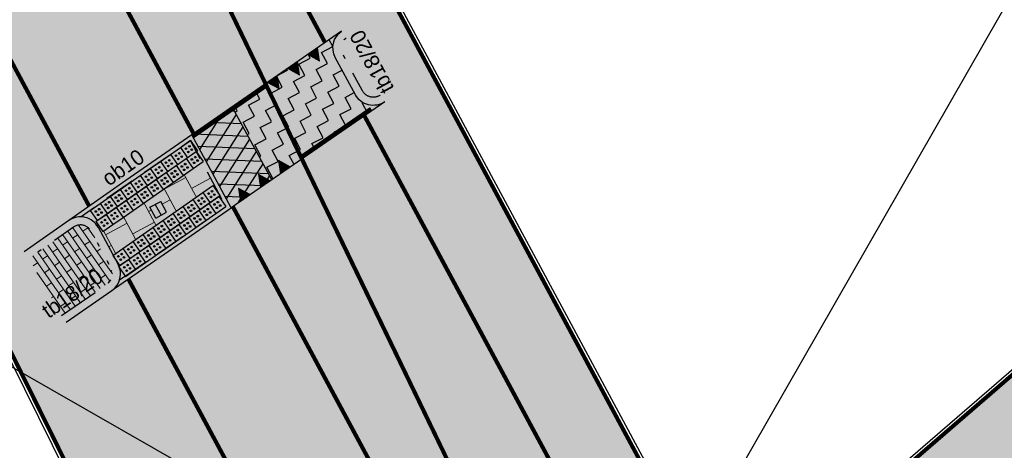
# Model space of a CAD drawing. Header units: metres. Extents: x 151540 to 156083, y 463148 to 465291.
# Tile 219 of 256: x 152467 to 152491, y 463912 to 463923. Entities that reach past the tile are written whole.
import ezdxf
from ezdxf.enums import TextEntityAlignment as Align

# ---------------------------------------------------------------- set-up
doc = ezdxf.new("R2010")
doc.units = ezdxf.units.M
doc.set_wipeout_variables(frame=1)
for name, pattern in [('HIDDEN__G5', [1.125, 0.75, -0.375]), ('LIJN05-05', [1, 0.5, -0.5]), ('LIJN1-1', [2, 1, -1]), ('TR18X20__G2', [2.6, 1, -0.4, 0, -0.4, 0, -0.4, 0, -0.4])]:
    doc.linetypes.add(name, pattern=pattern)
doc.layers.add('-DR-alg-kader', color=3, linetype='Continuous', plot=False)
for name, color, linetype in [('-DR-alg-perceelsgrens', 7, 'Continuous'), ('-DR-alg-perceelsgrens-arcering', 7, 'Continuous'), ('-DR-alg-projectgrens 1-250', 3, 'PROJECTGRENS_1-250'), ('-DR-nw-mk-streep 050-050', 252, 'LIJN05-05'), ('-DR-nw-mk-streep 1-1', 252, 'LIJN1-1'), ('-DR-nw-vh-band 10x20', 2, 'HIDDEN__G5'), ('-DR-nw-vh-band 18-20x25', 2, 'TR18X20__G2'), ('-DR-nw-vh-band-tekst', 2, 'Continuous'), ('-DR-nw-vh-geleidetegels', 250, 'Continuous'), ('-DR-nw-vh-kantverharding', 4, 'Continuous'), ('-DR-nw-vh-scheiding verhardingen', 1, 'Continuous')]:
    doc.layers.add(name, color=color, linetype=linetype)
for name, color, linetype, lineweight in [('-DR-nw-mk-vlak', 252, 'Continuous', 0), ('-DR-nw-vh-arc-bss middenheuvel', 252, 'Continuous', 9), ('-DR-nw-vh-arc-tegels', 252, 'Continuous', 9)]:
    doc.layers.add(name, color=color, linetype=linetype, lineweight=lineweight)
doc.layers.add('-DR-nw-vh-arc-asfalt alleen deklaag rood', color=7, linetype='Continuous', true_color=0xdab9b9)
doc.layers.add('-DR-nw-vh-arc-asfalt rood', color=7, linetype='Continuous', true_color=0xdab9b9)
doc.styles.add('Drong 1.5', font='txt', dxfattribs={"height": 1.5})
doc.linetypes.add('PROJECTGRENS_1-250', pattern='A,0.4,-0.16,[133,ltypeshp.shx,S=0.16,R=0,X=-0.16,Y=0],-0.16,1.59', length=2.31)

# ---------------------------------------------------------------- blocks, each defined once
blk = doc.blocks.new('*U676')
blk.add_wipeout([(-0.304, -0.296), (-0.3, 0.004), (0, 0), (-0.004, -0.3)])
at = {"layer": '-DR-nw-vh-geleidetegels'}
for points in [[(-0.3, 0.004), (-0.304, -0.296)], [(-0.3, 0.004), (0, 0)], [(0, 0), (-0.004, -0.3)], [(-0.304, -0.296), (-0.004, -0.3)]]:
    blk.add_lwpolyline(points, dxfattribs=at)
at = {"layer": '-DR-nw-vh-geleidetegels', "color": 253}
for centre in [(-0.203, -0.197), (-0.201, -0.097), (-0.103, -0.199), (-0.101, -0.099)]:
    blk.add_circle(centre, 0.02, dxfattribs=at)
blk.add_wipeout([(-0.604, -0.292), (-0.6, 0.008), (-0.3, 0.004), (-0.304, -0.296)])
at = {"layer": '-DR-nw-vh-geleidetegels'}
for points in [[(-0.6, 0.008), (-0.604, -0.292)], [(-0.6, 0.008), (-0.3, 0.004)], [(-0.3, 0.004), (-0.304, -0.296)], [(-0.604, -0.292), (-0.304, -0.296)]]:
    blk.add_lwpolyline(points, dxfattribs=at)
at = {"layer": '-DR-nw-vh-geleidetegels', "color": 253}
for centre in [(-0.502, -0.194), (-0.501, -0.094), (-0.402, -0.195), (-0.401, -0.095)]:
    blk.add_circle(centre, 0.02, dxfattribs=at)
blk.add_wipeout([(-0.904, -0.289), (-0.9, 0.011), (-0.6, 0.008), (-0.604, -0.292)])
at = {"layer": '-DR-nw-vh-geleidetegels'}
for points in [[(-0.9, 0.011), (-0.904, -0.289)], [(-0.9, 0.011), (-0.6, 0.008)], [(-0.6, 0.008), (-0.604, -0.292)], [(-0.904, -0.289), (-0.604, -0.292)]]:
    blk.add_lwpolyline(points, dxfattribs=at)
at = {"layer": '-DR-nw-vh-geleidetegels', "color": 253}
for centre in [(-0.802, -0.19), (-0.801, -0.09), (-0.702, -0.191), (-0.701, -0.091)]:
    blk.add_circle(centre, 0.02, dxfattribs=at)
blk.add_wipeout([(-1.204, -0.285), (-1.2, 0.015), (-0.9, 0.011), (-0.904, -0.289)])
at = {"layer": '-DR-nw-vh-geleidetegels'}
for points in [[(-1.2, 0.015), (-1.204, -0.285)], [(-1.2, 0.015), (-0.9, 0.011)], [(-0.9, 0.011), (-0.904, -0.289)], [(-1.204, -0.285), (-0.904, -0.289)]]:
    blk.add_lwpolyline(points, dxfattribs=at)
at = {"layer": '-DR-nw-vh-geleidetegels', "color": 253}
for centre in [(-1.102, -0.186), (-1.101, -0.086), (-1.002, -0.187), (-1.001, -0.087)]:
    blk.add_circle(centre, 0.02, dxfattribs=at)
blk.add_wipeout([(-1.504, -0.281), (-1.5, 0.019), (-1.2, 0.015), (-1.204, -0.285)])
at = {"layer": '-DR-nw-vh-geleidetegels'}
for points in [[(-1.5, 0.019), (-1.504, -0.281)], [(-1.5, 0.019), (-1.2, 0.015)], [(-1.2, 0.015), (-1.204, -0.285)], [(-1.504, -0.281), (-1.204, -0.285)]]:
    blk.add_lwpolyline(points, dxfattribs=at)
at = {"layer": '-DR-nw-vh-geleidetegels', "color": 253}
for centre in [(-1.402, -0.182), (-1.401, -0.082), (-1.302, -0.184), (-1.301, -0.084)]:
    blk.add_circle(centre, 0.02, dxfattribs=at)
blk.add_wipeout([(-1.804, -0.277), (-1.8, 0.023), (-1.5, 0.019), (-1.504, -0.281)])
at = {"layer": '-DR-nw-vh-geleidetegels'}
for points in [[(-1.8, 0.023), (-1.804, -0.277)], [(-1.8, 0.023), (-1.5, 0.019)], [(-1.5, 0.019), (-1.504, -0.281)], [(-1.804, -0.277), (-1.504, -0.281)]]:
    blk.add_lwpolyline(points, dxfattribs=at)
at = {"layer": '-DR-nw-vh-geleidetegels', "color": 253}
for centre in [(-1.702, -0.179), (-1.701, -0.079), (-1.602, -0.18), (-1.601, -0.08)]:
    blk.add_circle(centre, 0.02, dxfattribs=at)
blk.add_wipeout([(-2.104, -0.273), (-2.1, 0.026), (-1.8, 0.023), (-1.804, -0.277)])
at = {"layer": '-DR-nw-vh-geleidetegels'}
for points in [[(-2.1, 0.026), (-2.104, -0.273)], [(-2.1, 0.026), (-1.8, 0.023)], [(-1.8, 0.023), (-1.804, -0.277)], [(-2.104, -0.273), (-1.804, -0.277)]]:
    blk.add_lwpolyline(points, dxfattribs=at)
at = {"layer": '-DR-nw-vh-geleidetegels', "color": 253}
for centre in [(-2.002, -0.175), (-2.001, -0.075), (-1.902, -0.176), (-1.901, -0.076)]:
    blk.add_circle(centre, 0.02, dxfattribs=at)
blk.add_wipeout([(-2.404, -0.27), (-2.4, 0.03), (-2.1, 0.026), (-2.104, -0.273)])
at = {"layer": '-DR-nw-vh-geleidetegels'}
for points in [[(-2.4, 0.03), (-2.404, -0.27)], [(-2.4, 0.03), (-2.1, 0.026)], [(-2.1, 0.026), (-2.104, -0.273)], [(-2.404, -0.27), (-2.104, -0.273)]]:
    blk.add_lwpolyline(points, dxfattribs=at)
at = {"layer": '-DR-nw-vh-geleidetegels', "color": 253}
for centre in [(-2.302, -0.171), (-2.301, -0.071), (-2.202, -0.172), (-2.201, -0.072)]:
    blk.add_circle(centre, 0.02, dxfattribs=at)
blk.add_wipeout([(-2.704, -0.266), (-2.7, 0.034), (-2.4, 0.03), (-2.404, -0.27)])
at = {"layer": '-DR-nw-vh-geleidetegels'}
for points in [[(-2.7, 0.034), (-2.704, -0.266)], [(-2.7, 0.034), (-2.4, 0.03)], [(-2.4, 0.03), (-2.404, -0.27)], [(-2.704, -0.266), (-2.404, -0.27)]]:
    blk.add_lwpolyline(points, dxfattribs=at)
at = {"layer": '-DR-nw-vh-geleidetegels', "color": 253}
for centre in [(-2.602, -0.167), (-2.601, -0.067), (-2.502, -0.168), (-2.501, -0.068)]:
    blk.add_circle(centre, 0.02, dxfattribs=at)
blk.add_wipeout([(-3.004, -0.262), (-3, 0.038), (-2.7, 0.034), (-2.704, -0.266)])
at = {"layer": '-DR-nw-vh-geleidetegels'}
for points in [[(-3, 0.038), (-3.004, -0.262)], [(-3, 0.038), (-2.7, 0.034)], [(-2.7, 0.034), (-2.704, -0.266)], [(-3.004, -0.262), (-2.704, -0.266)]]:
    blk.add_lwpolyline(points, dxfattribs=at)
at = {"layer": '-DR-nw-vh-geleidetegels', "color": 253}
for centre in [(-2.902, -0.163), (-2.901, -0.063), (-2.802, -0.165), (-2.801, -0.065)]:
    blk.add_circle(centre, 0.02, dxfattribs=at)
blk = doc.blocks.new('*U720')
blk.add_wipeout([(0.298, -0.038), (0, 0), (-0.038, -0.298), (0.259, -0.336)])
at = {"layer": '-DR-nw-vh-geleidetegels'}
for points in [[(-0.038, -0.298), (0, 0)], [(0, 0), (0.298, -0.038)], [(0.259, -0.336), (0.298, -0.038)], [(-0.038, -0.298), (0.259, -0.336)]]:
    blk.add_lwpolyline(points, dxfattribs=at)
at = {"layer": '-DR-nw-vh-geleidetegels', "color": 253}
blk.add_lwpolyline([(0.149, -0.019), (0.111, -0.317)], dxfattribs=at)
blk = doc.blocks.new('*U376')
blk.add_lwpolyline([(0.304, -0.142, 0, 0.3, 0), (0.118, 0.093, 0, 0, 0)], format="xyseb")
blk.add_lwpolyline([(0, 0), (0.235, 0.186), (0.304, -0.142)], close=True)

msp = doc.modelspace()

# ---------------------------------------------------------------- hatches: boundary and pattern name
at = {"layer": '-DR-nw-vh-arc-asfalt alleen deklaag rood'}
h = msp.add_hatch(dxfattribs=at)
h.set_pattern_fill('AVH-ASFALT_FREESVAK', color=256, scale=0.2, pattern_type=2)
h.set_pattern_definition([(27.687845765, (71915.85535, 945504.6967), (0.13151187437, 0.42192075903), [0.3125, -0.3125]), (117.687845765, (71916.13207, 945504.84192), (-0.42192075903, 0.13151187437), [0.3125, -0.3125])])
edge = h.paths.add_edge_path()
edge.add_line((152496.329, 463912.871), (152497.324, 463911.742))
edge.add_line((152497.324, 463911.742), (152502.327, 463916.146))
edge.add_arc((152502.72, 463915.837), 0.5, 131.386, 141.7813, ccw=False)
edge.add_line((152502.39, 463916.212), (152503.052, 463916.795))
edge.add_arc((152503.383, 463916.42), 0.5, 79.8901, 131.386, ccw=False)
edge.add_line((152503.47, 463916.913), (152504.361, 463918.012))
edge.add_arc((152508.544, 463917.636), 4.2, 131.386, 174.8737, ccw=False)
edge.add_line((152505.768, 463920.788), (152516.699, 463930.42))
edge.add_line((152516.699, 463930.42), (152517.481, 463929.461))
edge.add_arc((152549.079, 463890.711), 50, 122.5609, 129.1946, ccw=False)
edge.add_arc((152597.533, 463814.832), 140.03, 121.84697, 122.56086, ccw=False)
edge.add_line((152523.645, 463933.782), (152522.023, 463936.593))
edge.add_line((152522.023, 463936.593), (152521.167, 463936.1))
edge.add_arc((152548.235, 463889.499), 53.892, 120.1507, 131.052)
edge.add_arc((152512.433, 463930.405), 0.488, 212.124, 327, ccw=False)
edge.add_line((152512.02, 463930.146), (152511.662, 463930.756))
edge.add_line((152511.662, 463930.756), (152511.232, 463931.704))
edge.add_arc((152535.519, 463899.044), 40.701, 126.6354, 132.4397)
edge.add_arc((152508.397, 463928.717), 0.5, 31.0136, 133.3119, ccw=False)
edge.add_line((152508.825, 463928.974), (152508.92, 463928.817))
edge.add_arc((152507.206, 463927.786), 2, -48.614, 31.0136, ccw=False)
edge.add_line((152508.528, 463926.286), (152504.114, 463922.396))
edge.add_line((152504.114, 463922.396), (152504.115, 463922.395))
edge.add_line((152504.115, 463922.395), (152487.913, 463908.12))
edge.add_line((152487.913, 463908.12), (152488.367, 463907.743))
edge.add_line((152488.367, 463907.743), (152488.882, 463907.217))
edge.add_arc((152480.241, 463898.265), 12.442, 35.9519, 46.0121, ccw=False)
edge.add_line((152490.313, 463905.57), (152493.793, 463908.634))
edge.add_line((152493.793, 463908.634), (152492.908, 463909.856))
edge.add_line((152492.908, 463909.856), (152496.329, 463912.871))
h = msp.add_hatch(dxfattribs=at)
h.set_pattern_fill('AVH-ASFALT_FREESVAK', color=256, scale=0.2, pattern_type=2)
h.set_pattern_definition([(27.687845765, (71915.85535, 945504.6967), (0.13151187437, 0.42192075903), [0.3125, -0.3125]), (117.687845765, (71916.13207, 945504.84192), (-0.42192075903, 0.13151187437), [0.3125, -0.3125])])
edge = h.paths.add_edge_path()
edge.add_arc((152475.429, 463921.32), 0.5, 208.262, 304.6139, ccw=False)
edge.add_line((152474.989, 463921.083), (152474.497, 463921.997))
edge.add_arc((152474.938, 463922.234), 0.5, 124.6894, 208.262, ccw=False)
edge.add_line((152474.653, 463922.645), (152471.969, 463920.787))
edge.add_line((152471.969, 463920.787), (152472.935, 463918.991))
edge.add_line((152472.935, 463918.991), (152475.713, 463920.909))
at = {"layer": '-DR-nw-vh-arc-asfalt rood'}
h = msp.add_hatch(dxfattribs=at)
h.set_pattern_fill('AVH-ASFALT_LAAG1-D', color=256, scale=10, angle=90, pattern_type=2)
h.set_pattern_definition([(177.687845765, (71915.85535, 945504.6967), (-0.01210312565, -0.29975575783), []), (237.687845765, (71915.85535, 945504.6967), (0.25354453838, -0.16035949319), [])])
h.paths.add_polyline_path([(152471.969, 463920.787), (152470.976, 463920.1), (152471.941, 463918.305), (152472.935, 463918.991)])
at = {"layer": '-DR-nw-vh-arc-tegels'}
h = msp.add_hatch(dxfattribs=at)
h.set_pattern_fill('AVH-TEGEL_600X600_HALFST', color=256, angle=298.262, pattern_type=2)
h.set_pattern_definition([(298.26198, (152090.63296, 463568.1986), (0.52847505, 0.2841023), []), (28.26198, (152090.63296, 463568.1986), (-0.2841023, 0.52847505), [0.6, -0.6]), (28.26198, (152091.3035, 463568.21847), (-0.2841023, 0.52847505), [0.6, -0.6])])
edge = h.paths.add_edge_path()
edge.add_line((152470.941, 463919.954), (152469.412, 463918.896))
edge.add_line((152469.412, 463918.896), (152468.257, 463918.084))
edge.add_arc((152468.241, 463917.584), 0.5, 28.262, 88.2316, ccw=False)
edge.add_line((152468.682, 463917.821), (152469.166, 463916.921))
edge.add_arc((152468.725, 463916.684), 0.5, -17.0668, 28.262, ccw=False)
edge.add_line((152469.203, 463916.537), (152471.811, 463918.337))
edge.add_line((152471.811, 463918.337), (152470.941, 463919.954))

# ---------------------------------------------------------------- linework, layer by layer
at = {"layer": '-DR-alg-perceelsgrens', "color": 161, "true_color": 0x7ea3e7, "const_width": 0.1, "flags": 128}
msp.add_lwpolyline([(152501.298, 463923.008), (152486.535, 463910.246), (152482.778, 463910.606), (152472.94, 463928.907)], dxfattribs=at)
at = {"layer": '-DR-alg-projectgrens 1-250', "flags": 128}
msp.add_lwpolyline([(152506.352, 463930.176), (152496.341, 463946.829, -0.095389), (152492.19, 463945.535, -0.153826), (152491.01, 463945.766), (152474.428, 463935.57), (152473.045, 463928.922), (152482.841, 463910.701), (152486.502, 463910.35), (152501.224, 463923.076)], format="xyb", close=True, dxfattribs=at)
at = {"layer": '-DR-nw-mk-streep 050-050', "const_width": 0.1, "flags": 128}
for points in [[(152474.245, 463922.362), (152470.872, 463928.636)], [(152475.375, 463920.736), (152473.655, 463919.549)], [(152481.55, 463908.774), (152475.212, 463920.563)]]:
    msp.add_lwpolyline(points, dxfattribs=at)
at = {"layer": '-DR-nw-vh-band 18-20x25', "flags": 128}
msp.add_lwpolyline([(152475.6, 463921.073, -0.44707), (152475.165, 463921.178), (152474.674, 463922.092, -0.381726), (152474.767, 463922.481)], format="xyb", dxfattribs=at)
at = {"layer": '-DR-nw-vh-kantverharding', "flags": 128}
msp.add_lwpolyline([(152475.713, 463920.909, -0.44707), (152474.989, 463921.083), (152474.497, 463921.997, -0.381726), (152474.653, 463922.645)], format="xyb", dxfattribs=at)
at = {"layer": '-DR-nw-vh-scheiding verhardingen', "flags": 128}
for points in [[(152475.713, 463920.909), (152471.941, 463918.305)], [(152472.935, 463918.991), (152471.969, 463920.787)]]:
    msp.add_lwpolyline(points, dxfattribs=at)

# ---------------------------------------------------------------- block references
at = {"layer": '-DR-nw-mk-vlak'}
for p, rotation in [((152473.814, 463922.066), 356.2576595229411), ((152473.321, 463921.726), 356.2576595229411), ((152472.827, 463921.385), 356.2576595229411), ((152473.4, 463919.312), 176.3048381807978), ((152472.906, 463918.971), 176.3048381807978), ((152472.413, 463918.63), 176.3048381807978)]:
    msp.add_blockref('*U376', p, dxfattribs=dict(at, rotation=rotation))

# ---------------------------------------------------------------- texts
at = {"layer": '-DR-nw-vh-band-tekst', "style": 'Drong 1.5'}
msp.add_text('tb18/20', height=0.375, rotation=118.262, dxfattribs=at).set_placement((152475.226, 463921.798), align=Align.TOP_CENTER)
msp.add_text('tb18/20', height=0.375, rotation=34.8721, dxfattribs=at).set_placement((152468.897, 463916.438), align=Align.BOTTOM_RIGHT)

# ---------------------------------------------------------------- next in the draw order: block references
at = {"layer": '-DR-nw-vh-geleidetegels', "rotation": 35.5902083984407}
msp.add_blockref('*U676', (152470.941, 463919.954), dxfattribs=at)

# ---------------------------------------------------------------- next in the draw order: linework, layer by layer
at = {"layer": '-DR-nw-mk-streep 050-050', "const_width": 0.1, "flags": 128}
for points in [[(152467.847, 463926.025), (152471.017, 463920.129)], [(152472.806, 463921.306), (152471.005, 463920.059)]]:
    msp.add_lwpolyline(points, dxfattribs=at)
at = {"layer": '-DR-nw-vh-scheiding verhardingen', "flags": 128}
msp.add_lwpolyline([(152474.653, 463922.645), (152470.976, 463920.1)], dxfattribs=at)

# ---------------------------------------------------------------- next in the draw order: block references
at = {"layer": '-DR-nw-vh-geleidetegels', "rotation": 35.5902083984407}
msp.add_blockref('*U720', (152469.947, 463918.319), dxfattribs=at)

# ---------------------------------------------------------------- next in the draw order: block references
msp.add_blockref('*U676', (152471.084, 463919.688), dxfattribs=at)

# ---------------------------------------------------------------- next in the draw order: linework, layer by layer
at = {"layer": '-DR-nw-mk-streep 050-050', "const_width": 0.1, "flags": 128}
msp.add_lwpolyline([(152468.456, 463918.346), (152465.304, 463924.21)], dxfattribs=at)

# ---------------------------------------------------------------- next in the draw order: block references
at = {"layer": '-DR-nw-vh-geleidetegels', "rotation": 35.5902083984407}
msp.add_blockref('*U676', (152471.639, 463918.583), dxfattribs=at)

# ---------------------------------------------------------------- next in the draw order: linework, layer by layer
at = {"layer": '-DR-nw-mk-streep 050-050', "const_width": 0.1, "flags": 128}
for points in [[(152471.982, 463918.334), (152478.111, 463906.934)], [(152475.498, 463905.247), (152469.415, 463916.562)]]:
    msp.add_lwpolyline(points, dxfattribs=at)

# ---------------------------------------------------------------- next in the draw order: block references
at = {"layer": '-DR-nw-vh-geleidetegels', "rotation": 35.5902083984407}
msp.add_blockref('*U676', (152471.494, 463918.852), dxfattribs=at)

# ---------------------------------------------------------------- next in the draw order: hatches: boundary and pattern name
at = {"layer": '-DR-alg-perceelsgrens-arcering', "true_color": 0x7ea3e7}
h = msp.add_hatch(color=161, dxfattribs=at)
h.dxf.hatch_style = 1
edge = h.paths.add_edge_path()
edge.add_line((152476.057, 463892.3), (152480.448, 463894.871))
edge.add_line((152480.448, 463894.871), (152481.761, 463892.398))
edge.add_line((152481.761, 463892.398), (152488.099, 463896.108))
edge.add_line((152488.099, 463896.108), (152490.97, 463903.394))
edge.add_line((152490.97, 463903.394), (152502.191, 463912.792))
edge.add_line((152502.191, 463912.792), (152508.716, 463913.78))
edge.add_line((152508.716, 463913.78), (152509.785, 463918.728))
edge.add_line((152509.785, 463918.728), (152514.965, 463924.155))
edge.add_line((152514.965, 463924.155), (152534.774, 463936.388))
edge.add_line((152534.774, 463936.388), (152553.263, 463945.943))
edge.add_line((152553.263, 463945.943), (152586.267, 463962.694))
edge.add_line((152586.267, 463962.694), (152627.088, 463980.14))
edge.add_line((152627.088, 463980.14), (152674.784, 463998.085))
edge.add_line((152674.784, 463998.085), (152679.09, 463999.518))
edge.add_line((152679.09, 463999.518), (152693.181, 464004.59))
edge.add_line((152693.181, 464004.59), (152737.891, 464016.911))
edge.add_line((152737.891, 464016.911), (152772.856, 464024.748))
edge.add_line((152772.856, 464024.748), (152800.387, 464029.685))
edge.add_line((152800.387, 464029.685), (152814.508, 464032.103))
edge.add_line((152814.508, 464032.103), (152828.221, 464034.045))
edge.add_line((152828.221, 464034.045), (152848.355, 464035.949))
edge.add_line((152848.355, 464035.949), (152858.754, 464036.637))
edge.add_line((152858.754, 464036.637), (152878.48, 464036.178))
edge.add_line((152878.48, 464036.178), (152883.144, 464034.306))
edge.add_line((152883.144, 464034.306), (152888.433, 464036.656))
edge.add_line((152888.433, 464036.656), (152914.45, 464036.125))
edge.add_line((152914.45, 464036.125), (152966.78, 464033.037))
edge.add_line((152966.78, 464033.037), (152967.876, 464029.549))
edge.add_line((152967.876, 464029.549), (152972.389, 464029.727))
edge.add_line((152972.389, 464029.727), (152972.272, 464031.919))
edge.add_line((152972.272, 464031.919), (152987.035, 464031.006))
edge.add_line((152987.035, 464031.006), (152999.911, 464027.889))
edge.add_line((152999.911, 464027.889), (153004.898, 464033.636))
edge.add_line((153004.898, 464033.636), (153024.379, 464032.284))
edge.add_line((153024.379, 464032.284), (153051.387, 464036.155))
edge.add_line((153051.387, 464036.155), (153109.229, 464033.981))
edge.add_line((153109.229, 464033.981), (153132.632, 464029.485))
edge.add_line((153132.632, 464029.485), (153159.223, 464024.722))
edge.add_line((153159.223, 464024.722), (153164.98, 464021.765))
edge.add_line((153164.98, 464021.765), (153179.777, 464017.615))
edge.add_line((153179.777, 464017.615), (153227.106, 464007.556))
edge.add_line((153227.106, 464007.556), (153239.283, 464007.787))
edge.add_line((153239.283, 464007.787), (153320.599, 463988.76))
edge.add_line((153320.599, 463988.76), (153323.21, 463986.315))
edge.add_line((153323.21, 463986.315), (153328.249, 463985.093))
edge.add_line((153328.249, 463985.093), (153450.25, 463951.18))
edge.add_line((153450.25, 463951.18), (153459.99, 463947.619))
edge.add_line((153459.99, 463947.619), (153468.549, 463942.242))
edge.add_line((153468.549, 463942.242), (153467.157, 463935.894))
edge.add_line((153467.157, 463935.894), (153475.33, 463933.887))
edge.add_line((153475.33, 463933.887), (153476.406, 463937.075))
edge.add_line((153476.406, 463937.075), (153493.757, 463932.182))
edge.add_line((153493.757, 463932.182), (153497.441, 463929.003))
edge.add_line((153497.441, 463929.003), (153501.354, 463933.468))
edge.add_line((153501.354, 463933.468), (153512.686, 463930.531))
edge.add_line((153512.686, 463930.531), (153515.862, 463932.238))
edge.add_line((153515.862, 463932.238), (153593.574, 463911.611))
edge.add_line((153593.574, 463911.611), (153597.137, 463913.216))
edge.add_line((153597.137, 463913.216), (153668.362, 463890.635))
edge.add_line((153668.362, 463890.635), (153681.058, 463885.728))
edge.add_line((153681.058, 463885.728), (153681.842, 463883.969))
edge.add_line((153681.842, 463883.969), (153689.5, 463879.69))
edge.add_line((153689.5, 463879.69), (153762.142, 463847.028))
edge.add_line((153762.142, 463847.028), (153773.506, 463843.509))
edge.add_line((153773.506, 463843.509), (153841.091, 463807.103))
edge.add_line((153841.091, 463807.103), (153840.983, 463806.402))
edge.add_line((153840.983, 463806.402), (153842.715, 463804.519))
edge.add_line((153842.715, 463804.519), (153852.167, 463799.134))
edge.add_line((153852.167, 463799.134), (153853.33, 463801.428))
edge.add_line((153853.33, 463801.428), (153856.9, 463799.23))
edge.add_line((153856.9, 463799.23), (153855.335, 463796.896))
edge.add_line((153855.335, 463796.896), (153863.896, 463793.685))
edge.add_line((153863.896, 463793.685), (153869.316, 463795.429))
edge.add_line((153869.316, 463795.429), (153935.749, 463764.911))
edge.add_line((153935.749, 463764.911), (153972.709, 463745.732))
edge.add_line((153972.709, 463745.732), (153969.074, 463738.396))
edge.add_line((153969.074, 463738.396), (153983.855, 463718.861))
edge.add_line((153983.855, 463718.861), (153985.968, 463713.315))
edge.add_line((153985.968, 463713.315), (154059.781, 463678.231))
edge.add_line((154059.781, 463678.231), (154051.736, 463697.025))
edge.add_line((154051.736, 463697.025), (154056.4, 463699.347))
edge.add_line((154056.4, 463699.347), (154061.238, 463708.138))
edge.add_line((154061.238, 463708.138), (154056.82, 463710.689))
edge.add_line((154056.82, 463710.689), (154063.624, 463722.473))
edge.add_line((154063.624, 463722.473), (154065.486, 463724.204))
edge.add_line((154065.486, 463724.204), (154067.606, 463727.649))
edge.add_line((154067.606, 463727.649), (154058.204, 463733.49))
edge.add_line((154058.204, 463733.49), (154053.934, 463726.523))
edge.add_line((154053.934, 463726.523), (154056.547, 463724.921))
edge.add_line((154056.547, 463724.921), (154050.453, 463714.366))
edge.add_line((154050.453, 463714.366), (154013.945, 463735.445))
edge.add_line((154013.945, 463735.445), (153995.047, 463745.843))
edge.add_line((153995.047, 463745.843), (153959.372, 463764.165))
edge.add_line((153959.372, 463764.165), (153937.572, 463774.534))
edge.add_line((153937.572, 463774.534), (153885.643, 463798.631))
edge.add_line((153885.643, 463798.631), (153877.472, 463802.659))
edge.add_line((153877.472, 463802.659), (153879.96, 463805.631))
edge.add_line((153879.96, 463805.631), (153884.017, 463813.951))
edge.add_line((153884.017, 463813.951), (153888.146, 463823.218))
edge.add_line((153888.146, 463823.218), (153885.237, 463824.906))
edge.add_arc((153893.568, 463839.265), 16.6, 214.8361, 239.8788, ccw=False)
edge.add_line((153879.943, 463829.782), (153874.798, 463819.308))
edge.add_line((153874.798, 463819.308), (153873.643, 463819.992))
edge.add_line((153873.643, 463819.992), (153869.429, 463811.269))
edge.add_line((153869.429, 463811.269), (153870.558, 463810.675))
edge.add_line((153870.558, 463810.675), (153868.458, 463806.4))
edge.add_line((153868.458, 463806.4), (153861.693, 463805.267))
edge.add_line((153861.693, 463805.267), (153856.542, 463808.07))
edge.add_line((153856.542, 463808.07), (153858.836, 463812.037))
edge.add_line((153858.836, 463812.037), (153838.766, 463822.407))
edge.add_line((153838.766, 463822.407), (153842.004, 463828.689))
edge.add_line((153842.004, 463828.689), (153845.801, 463836.057))
edge.add_line((153845.801, 463836.057), (153850.024, 463844.252))
edge.add_arc((153845.454, 463859.167), 15.6, 259.0038, 287.033, ccw=False)
edge.add_line((153842.479, 463843.854), (153838.585, 463845.068))
edge.add_line((153838.585, 463845.068), (153836.506, 463841.034))
edge.add_line((153836.506, 463841.034), (153833.608, 463842.582))
edge.add_line((153833.608, 463842.582), (153829.737, 463835.18))
edge.add_line((153829.737, 463835.18), (153832.697, 463833.644))
edge.add_line((153832.697, 463833.644), (153829.421, 463827.286))
edge.add_line((153829.421, 463827.286), (153817.964, 463833.401))
edge.add_line((153817.964, 463833.401), (153806.384, 463839.443))
edge.add_line((153806.384, 463839.443), (153775.547, 463855.602))
edge.add_line((153775.547, 463855.602), (153770.158, 463858.468))
edge.add_line((153770.158, 463858.468), (153749.201, 463869.208))
edge.add_line((153749.201, 463869.208), (153742.267, 463872.66))
edge.add_line((153742.267, 463872.66), (153729.795, 463878.56))
edge.add_line((153729.795, 463878.56), (153725.223, 463880.722))
edge.add_line((153725.223, 463880.722), (153723.844, 463881.343))
edge.add_line((153723.844, 463881.343), (153719.926, 463883.111))
edge.add_line((153719.926, 463883.111), (153709.979, 463887.489))
edge.add_line((153709.979, 463887.489), (153704.449, 463889.82))
edge.add_line((153704.449, 463889.82), (153691.222, 463895.216))
edge.add_line((153691.222, 463895.216), (153676.933, 463900.688))
edge.add_line((153676.933, 463900.688), (153661.954, 463906.086))
edge.add_line((153661.954, 463906.086), (153653.998, 463908.771))
edge.add_line((153653.998, 463908.771), (153646.138, 463911.437))
edge.add_line((153646.138, 463911.437), (153634.251, 463915.227))
edge.add_line((153634.251, 463915.227), (153618.277, 463920.273))
edge.add_line((153618.277, 463920.273), (153608.938, 463922.909))
edge.add_line((153608.938, 463922.909), (153605.537, 463923.781))
edge.add_line((153605.537, 463923.781), (153594.036, 463926.73))
edge.add_line((153594.036, 463926.73), (153586.313, 463928.491))
edge.add_line((153586.313, 463928.491), (153568.786, 463932.185))
edge.add_line((153568.786, 463932.185), (153555.475, 463935.237))
edge.add_line((153555.475, 463935.237), (153547.341, 463937.279))
edge.add_line((153547.341, 463937.279), (153528.956, 463941.777))
edge.add_line((153528.956, 463941.777), (153521.129, 463943.861))
edge.add_line((153521.129, 463943.861), (153511.225, 463946.332))
edge.add_line((153511.225, 463946.332), (153512.388, 463950.221))
edge.add_line((153512.388, 463950.221), (153513.662, 463955.044))
edge.add_line((153513.662, 463955.044), (153513.682, 463961.836))
edge.add_line((153513.682, 463961.836), (153513.685, 463961.872))
edge.add_line((153513.685, 463961.872), (153504.043, 463964.384))
edge.add_line((153504.043, 463964.384), (153502.381, 463957.906))
edge.add_arc((153500.915, 463946.597), 11.404, 82.6131, 92.8404)
edge.add_arc((153500.444, 463956.089), 1.9, 92.8404, 234.3254)
edge.add_arc((153505.986, 463963.808), 11.403, 234.3254, 245.3814)
edge.add_line((153501.236, 463953.442), (153500.174, 463949.303))
edge.add_line((153500.174, 463949.303), (153492.192, 463951.581))
edge.add_line((153492.192, 463951.581), (153489.117, 463946.186))
edge.add_line((153489.117, 463946.186), (153484.038, 463947.695))
edge.add_arc((153476.128, 463944.32), 8.599, 23.1088, 63.4258)
edge.add_line((153479.975, 463952.01), (153473.618, 463953.985))
edge.add_line((153473.618, 463953.985), (153458.427, 463958.72))
edge.add_line((153458.427, 463958.72), (153447.343, 463962.151))
edge.add_line((153447.343, 463962.151), (153432.787, 463966.488))
edge.add_line((153432.787, 463966.488), (153416.263, 463971.305))
edge.add_line((153416.263, 463971.305), (153397.529, 463976.226))
edge.add_line((153397.529, 463976.226), (153387.205, 463979.07))
edge.add_line((153387.205, 463979.07), (153384.226, 463979.985))
edge.add_line((153384.226, 463979.985), (153381.588, 463981.123))
edge.add_line((153381.588, 463981.123), (153377.814, 463982.752))
edge.add_line((153377.814, 463982.752), (153373.553, 463984.536))
edge.add_line((153373.553, 463984.536), (153371.632, 463985.275))
edge.add_line((153371.632, 463985.275), (153366.224, 463987.212))
edge.add_line((153366.224, 463987.212), (153361.976, 463988.557))
edge.add_line((153361.976, 463988.557), (153361.907, 463988.575))
edge.add_line((153361.907, 463988.575), (153328.973, 463997.121))
edge.add_line((153328.973, 463997.121), (153313.685, 464001.161))
edge.add_line((153313.685, 464001.161), (153262.641, 464014.469))
edge.add_line((153262.641, 464014.469), (153260.725, 464014.973))
edge.add_line((153260.725, 464014.973), (153226.521, 464023.982))
edge.add_line((153226.521, 464023.982), (153201.659, 464030.046))
edge.add_line((153201.659, 464030.046), (153174.472, 464035.913))
edge.add_line((153174.472, 464035.913), (153144.728, 464041.492))
edge.add_line((153144.728, 464041.492), (153140.902, 464042.102))
edge.add_line((153140.902, 464042.102), (153122.444, 464045.045))
edge.add_line((153122.444, 464045.045), (153118.015, 464045.668))
edge.add_line((153118.015, 464045.668), (153112.457, 464046.367))
edge.add_line((153112.457, 464046.367), (153108.97, 464046.925))
edge.add_line((153108.97, 464046.925), (153094.857, 464048.546))
edge.add_line((153094.857, 464048.546), (153086.445, 464049.359))
edge.add_line((153086.445, 464049.359), (153078.401, 464049.958))
edge.add_line((153078.401, 464049.958), (153070.417, 464050.41))
edge.add_line((153070.417, 464050.41), (153062.393, 464050.744))
edge.add_line((153062.393, 464050.744), (153053.913, 464050.971))
edge.add_line((153053.913, 464050.971), (153045.875, 464051.049))
edge.add_line((153045.875, 464051.049), (153042.357, 464051.034))
edge.add_line((153042.357, 464051.034), (153017.516, 464050.968))
edge.add_line((153017.516, 464050.968), (153009.483, 464050.638))
edge.add_arc((153009.794, 464035.928), 14.713, 91.2125, 156.7785)
edge.add_line((152996.273, 464041.73), (152975.429, 464043.113))
edge.add_arc((152962.458, 464027.493), 20.303, 50.2917, 75.9219)
edge.add_line((152967.396, 464047.187), (152922.551, 464046.278))
edge.add_arc((152884.575, 463401.222), 646.173, 86.630693, 87.774351)
edge.add_arc((152889.052, 463500.905), 546.392, 87.83751, 90.59384)
edge.add_arc((152884.209, 463798.29), 248.979, 90.18884, 95.57723)
edge.add_arc((152999.927, 462129.806), 1921.385, 94.175974, 94.991634)
edge.add_arc((152858.85, 463753.137), 291.936, 95.12986, 97.40805)
edge.add_arc((153008.097, 462827.101), 1229.818, 98.740752, 101.059789)
edge.add_arc((152940.962, 463211.35), 839.864, 101.593539, 106.442774)
edge.add_line((152703.232, 464016.866), (152685.135, 464011.502))
edge.add_line((152685.135, 464011.502), (152657.086, 464002.043))
edge.add_line((152657.086, 464002.043), (152653.367, 463998.772))
edge.add_line((152653.367, 463998.772), (152651.953, 463997.758))
edge.add_line((152651.953, 463997.758), (152649.412, 463996.747))
edge.add_line((152649.412, 463996.747), (152645.549, 463995.352))
edge.add_line((152645.549, 463995.352), (152625.494, 463987.465))
edge.add_arc((152619.126, 464003.658), 17.4, 282.3655, 291.4665, ccw=False)
edge.add_line((152622.853, 463986.662), (152615.345, 463985.016))
edge.add_line((152615.345, 463985.016), (152608.425, 463983.478))
edge.add_line((152608.425, 463983.478), (152587.405, 463973.757))
edge.add_line((152587.405, 463973.757), (152566.086, 463963.425))
edge.add_line((152566.086, 463963.425), (152545.365, 463952.695))
edge.add_line((152545.365, 463952.695), (152520.688, 463939.013))
edge.add_arc((152582.816, 463837.036), 119.412, 121.35129, 124.17508)
edge.add_line((152515.739, 463935.828), (152513.457, 463934.467))
edge.add_line((152513.457, 463934.467), (152503.506, 463951.02))
edge.add_line((152503.506, 463951.02), (152496.478, 463946.795))
edge.add_line((152496.478, 463946.795), (152506.472, 463930.171))
edge.add_line((152506.472, 463930.171), (152501.298, 463923.008))
edge.add_line((152501.298, 463923.008), (152486.535, 463910.246))
edge.add_line((152486.535, 463910.246), (152482.778, 463910.606))
edge.add_line((152482.778, 463910.606), (152472.94, 463928.907))
edge.add_line((152472.94, 463928.907), (152474.322, 463935.548))
edge.add_line((152474.322, 463935.548), (152468.287, 463944.259))
edge.add_line((152468.287, 463944.259), (152445.848, 463971.406))
edge.add_line((152445.848, 463971.406), (152440.02, 463997.471))
edge.add_line((152440.02, 463997.471), (152429.479, 464001.076))
edge.add_line((152429.479, 464001.076), (152424.609, 463998.338))
edge.add_line((152424.609, 463998.338), (152407.814, 464002.338))
edge.add_line((152407.814, 464002.338), (152402.769, 464006.864))
edge.add_arc((152344.281, 463941.629), 87.616, 48.12173, 59.45283)
edge.add_line((152388.812, 464017.084), (152240.186, 464104.871))
edge.add_arc((151989.805, 463673.921), 498.406, 59.84358, 71.19315)
edge.add_line((152150.481, 464145.718), (152147.648, 464146.702))
edge.add_arc((152150.273, 464154.259), 8, 164.2552, 250.8422, ccw=False)
edge.add_line((152142.573, 464156.43), (152144.974, 464164.946))
edge.add_line((152144.974, 464164.946), (152145.682, 464167.453))
edge.add_line((152145.682, 464167.453), (152135.545, 464170.311))
edge.add_line((152135.545, 464170.311), (152134.828, 464167.804))
edge.add_line((152134.828, 464167.804), (152131.696, 464156.569))
edge.add_arc((152124.093, 464159.059), 8, 265.3294, 341.8619, ccw=False)
edge.add_line((152123.442, 464151.086), (152115, 464152.218))
edge.add_line((152115, 464152.218), (152113.646, 464141.747))
edge.add_line((152113.646, 464141.747), (152124.878, 464140.294))
edge.add_arc((152126.674, 464154.179), 14, 262.6308, 275.3316)
edge.add_arc((152127.605, 464113.986), 26.256, 65.799, 89.1916, ccw=False)
edge.add_arc((152144.471, 464150.332), 13.818, 243.7897, 252.0526)
edge.add_line((152140.213, 464137.186), (152146.974, 464134.989))
edge.add_arc((152026.095, 463744.853), 408.433, 60.77604, 72.78505, ccw=False)
edge.add_arc((152017.843, 463728.011), 427.162, 59.45957, 60.91291, ccw=False)
edge.add_line((152234.903, 464095.913), (152383.526, 464008.128))
edge.add_arc((152344.292, 463941.644), 77.197, 48.13795, 59.45426, ccw=False)
edge.add_line((152395.809, 463999.137), (152410.334, 463984.245))
edge.add_line((152410.334, 463984.245), (152405.704, 463973.987))
edge.add_line((152405.704, 463973.987), (152407.787, 463973.001))
edge.add_line((152407.787, 463973.001), (152409.238, 463969.117))
edge.add_line((152409.238, 463969.117), (152407.38, 463965.122))
edge.add_line((152407.38, 463965.122), (152419.344, 463959.745))
edge.add_line((152419.344, 463959.745), (152428.836, 463967.088))
edge.add_arc((152363.943, 463897.541), 95.12, 39.60066, 46.98285, ccw=False)
edge.add_line((152437.234, 463958.174), (152439.969, 463954.868))
edge.add_line((152439.969, 463954.868), (152448.485, 463944.574))
edge.add_line((152448.485, 463944.574), (152457.938, 463933.147))
edge.add_line((152457.938, 463933.147), (152454.5, 463929.709))
edge.add_line((152454.5, 463929.709), (152462.386, 463921.822))
edge.add_line((152462.386, 463921.822), (152465.737, 463916.374))
edge.add_line((152465.737, 463916.374), (152472.495, 463902.734))
edge.add_arc((152470.613, 463901.801), 2.1, -60.2339, 26.3554, ccw=False)
edge.add_line((152471.656, 463899.978), (152476.057, 463892.3))
at = {"layer": '-DR-nw-vh-arc-bss middenheuvel'}
h = msp.add_hatch(dxfattribs=at)
h.set_pattern_fill('AVH-BSS_WAALFORMAAT_HALFST', color=256, scale=3, angle=214.8721, pattern_type=2)
h.set_pattern_definition([(304.872055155, (0, 0), (0.123064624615, 0.085761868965), []), (214.872055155, (0, 0), (0.04845911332, -0.3318911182), [0.15, -0.15])])
edge = h.paths.add_edge_path()
edge.add_arc((152468.241, 463917.584), 0.3, 28.262, 125.1015)
edge.add_line((152468.069, 463917.83), (152466.976, 463917.061))
edge.add_line((152466.976, 463917.061), (152467.778, 463915.658))
edge.add_line((152467.778, 463915.658), (152468.897, 463916.438))
edge.add_arc((152468.725, 463916.684), 0.3, 304.8721, 388.262)
edge.add_line((152468.99, 463916.826), (152468.506, 463917.726))

# ---------------------------------------------------------------- next in the draw order: linework, layer by layer
at = {"layer": '-DR-alg-kader'}
msp.add_lwpolyline([(152515.521, 463966.154), (152307.497, 464085.344), (152273.07, 464025.258), (152481.094, 463906.068)], close=True, dxfattribs=at)
at = {"layer": '-DR-alg-perceelsgrens', "color": 161, "true_color": 0x7ea3e7, "const_width": 0.1, "flags": 128}
msp.add_lwpolyline([(152454.5, 463929.709), (152462.386, 463921.822), (152465.737, 463916.374), (152472.495, 463902.734, -0.396884), (152471.656, 463899.978), (152457.845, 463892.08), (152449.988, 463887.527), (152444.309, 463883.993), (152439.722, 463880.893), (152430.653, 463873.817), (152421.569, 463866.326), (152412.093, 463858.686), (152405.428, 463853.309), (152403.456, 463851.74), (152400.261, 463849.546), (152396.442, 463847.002), (152391.03, 463843.446), (152385.971, 463839.464), (152374.772, 463829.745), (152366.395, 463822.451), (152354.802, 463812.209)], format="xyb", dxfattribs=at)
at = {"layer": '-DR-alg-projectgrens 1-250', "flags": 128}
msp.add_lwpolyline([(152146.944, 464134.893), (152140.182, 464137.091, -0.036038), (152138.325, 464137.844, 0.102357), (152127.979, 464140.139, -0.055379), (152124.866, 464140.195), (152113.534, 464141.661), (152114.914, 464152.33), (152123.453, 464151.185, 0.346758), (152131.6, 464156.598), (152134.731, 464167.831), (152135.476, 464170.434), (152145.805, 464167.522), (152145.07, 464164.919), (152142.669, 464156.403, 0.396872), (152147.68, 464146.796), (152150.513, 464145.812, -0.049562), (152240.236, 464104.958), (152388.863, 464017.17, -0.049482), (152402.836, 464006.939), (152407.862, 464002.429), (152424.594, 463998.445), (152429.469, 464001.185), (152440.106, 463997.548), (152445.94, 463971.451), (152468.367, 463944.319), (152479.665, 463952.039), (152484.24, 463956.896), (152488.304, 463954.668, 0.125999), (152491.455, 463954.274), (152491.846, 463954.324, 0.093581), (152495.434, 463955.745, 0.01581), (152495.858, 463955.965), (152508.337, 463962.942, -0.023724), (152559.687, 463988.537), (152572.445, 463994.218), (152581.113, 463997.488, 0.00994), (152584.749, 463998.943), (152586.657, 464003.169, -0.011458), (152621.981, 464017.866), (152622.619, 464019.323, -0.116825), (152627.116, 464024.301, -0.06634), (152629.853, 464025.694), (152662.613, 464037.227, -0.04014), (152663.616, 464037.509), (152666.741, 464038.125), (152681.898, 464039.859, -0.085576), (152684.442, 464039.714), (152706.394, 464046.977), (152707.266, 464044.343), (152724.654, 464048.674), (152724.217, 464050.626), (152728.099, 464051.593), (152728.536, 464049.641), (152738.254, 464052.061, -0.023794), (152748.195, 464054.04), (152763.92, 464056.4), (152784.673, 464060.632), (152815.288, 464065.811), (152824.574, 464069.111), (152858.875, 464074.31), (152874.971, 464076.121), (152877.707, 464076.443), (152906.249, 464079.606), (152930.68, 464081.638), (152941.222, 464082.434), (152942.772, 464081.176), (152971.74, 464083.329, 0.342855), (152979.389, 464090.239), (152980.986, 464099.25), (152988.42, 464097.932), (152987.934, 464095.186), (153019.586, 464091.829, -0.118697), (153016.452, 464101.64), (153016.186, 464105.274), (153022.93, 464105.705), (153023.191, 464102.133, 0.100442), (153024.827, 464096.294), (153028.208, 464091.459, 0.095188), (153031.483, 464088.278), (153034.399, 464086.363, 0.123665), (153043.187, 464083.305), (153077.759, 464080.226), (153090.033, 464077.326), (153105.737, 464074.2), (153139.072, 464069.188), (153190.994, 464059.082), (153197.345, 464057.641), (153196.936, 464056.375), (153233.213, 464046.679), (153241.613, 464046.334, -0.02169), (153245.717, 464045.987), (153246.051, 464047.256), (153260.872, 464043.365), (153260.628, 464042.547), (153270.748, 464039.872), (153281.115, 464037.09), (153287.263, 464035.606), (153334.588, 464023.482), (153336.668, 464022.911), (153337.809, 464022.623), (153349.261, 464019.705), (153359.917, 464016.809), (153371.266, 464013.923), (153434.68, 463997.356), (153441.03, 464001.133), (153452.413, 463998.148), (153454.773, 463994.183), (153454.265, 463992.239), (153484.544, 463984.328), (153488.727, 463994.72), (153490.18, 463998.169), (153498.752, 464019.332), (153506.309, 464025.122), (153511.061, 464018.921), (153507.506, 464016.196, 0.133812), (153504.102, 464011.726), (153497.402, 463995.186), (153495.952, 463991.744), (153493.793, 463986.381), (153495.928, 463985.568), (153494.637, 463982.846), (153500.481, 463981.012), (153504.701, 463990.4), (153505.759, 463990.095, -0.028075), (153506.941, 463993.631), (153511.448, 464004.964, 0.045281), (153515.392, 464018.27), (153521.758, 464017.127, -0.034016), (153518.805, 464006.205), (153517.324, 464001.679), (153512.768, 463990.224, 0.08949), (153511.003, 463981.523), (153510.899, 463976.713, 0.343614), (153511.193, 463976.318), (153557.147, 463963.676), (153587.911, 463955.418, -0.021284), (153693.707, 463922.131), (153723.396, 463910.984), (153733.083, 463907.309), (153743.454, 463903.33), (153750.047, 463900.612), (153754.821, 463898.685), (153787.293, 463885.991), (153839.547, 463866.643), (153847.217, 463865.124), (153850.494, 463866.211), (153852.776, 463867.972), (153869.071, 463894.462), (153870.08, 463899.959), (153913.699, 463968.666), (153911.435, 463970.056), (153914.649, 463976.007), (153916.815, 463974.79), (153920.976, 463981.26), (153924.378, 463979.072), (153925.705, 463979.388), (153934.574, 463993.586, -0.05166), (153949.325, 464012.53), (153950.406, 464013.657, 0.017137), (153954.91, 464018.684), (153969.543, 464036.189), (153988.912, 464059.6, 0.394251), (153988.748, 464062.325), (153986.087, 464064.853), (153992.767, 464072.172), (153999.513, 464064.345), (154000.438, 464063.097, -0.249971), (154001.548, 464055.651), (154000.863, 464053.726), (153998.832, 464051.027), (153995.085, 464053.853), (153976.016, 464030.805), (153961.37, 464013.284, -0.017137), (153956.481, 464007.827), (153955.4, 464006.7, 0.05166), (153941.715, 463989.125), (153935.635, 463979.391), (153937.952, 463977.954), (153927.471, 463961.047), (153927.302, 463957.066), (153926.131, 463952.987), (153904.697, 463925.181), (153861.111, 463854.869), (153869.663, 463849.837), (153870.982, 463851.959), (153875.691, 463849.11), (153873.91, 463846.232, -0.000754), (153877.541, 463844.052), (153878.933, 463846.897), (153891.927, 463838.774), (153889.825, 463835.315, 0.414492), (153890.968, 463830.642), (153892.253, 463829.869), (153888.274, 463823.26), (153884.108, 463813.909), (153880.044, 463805.576), (153877.631, 463802.692), (153885.686, 463798.721), (153937.614, 463774.625), (153959.416, 463764.254), (153995.094, 463745.931), (154013.994, 463735.532), (154050.416, 463714.502), (154056.412, 463724.887), (154053.796, 463726.49), (154058.171, 463733.628), (154067.743, 463727.681), (154065.564, 463724.14), (154063.703, 463722.41), (154056.957, 463710.726), (154061.373, 463708.176), (154056.472, 463699.271), (154051.865, 463696.977), (154059.977, 463678.027), (153985.889, 463713.242), (153983.766, 463718.812), (153968.957, 463738.385), (153972.576, 463745.689), (153935.705, 463764.821), (153869.31, 463795.322), (153863.893, 463793.579), (153855.182, 463796.847), (153856.759, 463799.199), (153853.37, 463801.286), (153852.209, 463798.995), (153842.652, 463804.44), (153840.877, 463806.369), (153840.982, 463807.049), (153773.468, 463843.416), (153762.107, 463846.934), (153689.455, 463879.601), (153681.764, 463883.898), (153680.984, 463885.65), (153668.329, 463890.54), (153597.143, 463913.109), (153593.583, 463911.506), (153515.874, 463932.131), (153512.699, 463930.425), (153501.388, 463933.355), (153497.451, 463928.863), (153493.708, 463932.091), (153476.47, 463936.953), (153475.395, 463933.768), (153467.038, 463935.82), (153468.437, 463942.195), (153459.946, 463947.529), (153450.219, 463951.085), (153328.224, 463984.996), (153323.161, 463986.224), (153320.551, 463988.669), (153239.273, 464007.687), (153227.096, 464007.456), (153179.753, 464017.518), (153164.943, 464021.672), (153159.19, 464024.626), (153132.613, 464029.387), (153109.217, 464033.881), (153051.392, 464036.055), (153024.383, 464032.184), (153004.94, 464033.533), (152999.947, 464027.778), (152987.02, 464030.907), (152972.377, 464031.812), (152972.494, 464029.631), (152967.803, 464029.446), (152966.705, 464032.942), (152914.446, 464036.025), (152888.388, 464036.557), (152883.137, 464031.795), (152878.31, 464036.082), (152858.756, 464036.537), (152848.363, 464035.849), (152828.233, 464033.946), (152814.524, 464032.004), (152800.404, 464029.587), (152772.876, 464024.65), (152737.916, 464016.814), (152693.211, 464004.494), (152679.123, 463999.423), (152674.817, 463997.991), (152627.125, 463980.047), (152586.309, 463962.603), (152553.309, 463945.854), (152534.823, 463936.301), (152515.028, 463924.077), (152509.877, 463918.68), (152508.799, 463913.691), (152502.234, 463912.697), (152491.054, 463903.334), (152488.18, 463896.039), (152481.722, 463892.259), (152480.409, 463894.732), (152453.566, 463879.021, 0.037552), (152440.88, 463870.256), (152430.326, 463861.727), (152410.693, 463845.861, -0.023459), (152406.367, 463842.689), (152398.68, 463837.588, 0.03392), (152389.772, 463830.765), (152287.248, 463740.576), (152281, 463747.307), (152290.602, 463755.755), (152299.517, 463763.639), (152309.696, 463772.559), (152317.829, 463779.695), (152328.866, 463789.42), (152336.734, 463796.385), (152347.269, 463805.676), (152354.736, 463812.284), (152366.329, 463822.527), (152374.706, 463829.82), (152385.907, 463839.541), (152390.971, 463843.527), (152396.387, 463847.085), (152400.205, 463849.629), (152403.397, 463851.821), (152405.366, 463853.387), (152412.03, 463858.764), (152421.506, 463866.403), (152430.59, 463873.895), (152439.663, 463880.974), (152444.254, 463884.077), (152449.936, 463887.613), (152457.795, 463892.166), (152471.606, 463900.065, 0.396884), (152472.405, 463902.689), (152465.65, 463916.325), (152462.307, 463921.76), (152454.358, 463929.709), (152457.803, 463933.154), (152448.408, 463944.51), (152439.891, 463954.805), (152437.157, 463958.11, 0.031998), (152428.83, 463966.957), (152419.358, 463959.629), (152407.247, 463965.073), (152409.129, 463969.121), (152407.708, 463972.928), (152405.572, 463973.939), (152410.215, 463984.224), (152395.74, 463999.064, 0.049406), (152383.475, 464008.042), (152234.853, 464095.827, 0.005628), (152226.517, 464100.619, 0.000082), (152225.527, 464101.172), (152224.263, 464098.576), (152218.029, 464101.883), (152219.455, 464104.503, 0.048248)], format="xyb", close=True, dxfattribs=at)
at = {"layer": '-DR-nw-mk-streep 1-1', "const_width": 0.1, "flags": 128}
msp.add_lwpolyline([(152479.696, 463907.048), (152469.609, 463927.922)], dxfattribs=at)
at = {"layer": '-DR-nw-vh-band 10x20', "flags": 128}
msp.add_lwpolyline([(152469.203, 463916.537), (152471.811, 463918.337), (152470.941, 463919.954), (152469.412, 463918.896), (152468.257, 463918.084)], dxfattribs=at)
at = {"layer": '-DR-nw-vh-band 18-20x25', "flags": 128}
msp.add_lwpolyline([(152467.778, 463915.658), (152468.897, 463916.438, 0.380813), (152468.99, 463916.826), (152468.506, 463917.726, 0.449625), (152468.069, 463917.83), (152466.976, 463917.061)], format="xyb", dxfattribs=at)
at = {"layer": '-DR-nw-vh-kantverharding', "flags": 128}
msp.add_lwpolyline([(152469.077, 463916.328), (152471.941, 463918.305), (152470.976, 463920.1), (152469.355, 463918.978), (152467.954, 463917.993)], dxfattribs=at)
msp.add_lwpolyline([(152467.892, 463915.494), (152469.011, 463916.274, 0.380813), (152469.166, 463916.921), (152468.682, 463917.821, 0.449625), (152467.954, 463917.993), (152466.861, 463917.225)], format="xyb", dxfattribs=at)

# ---------------------------------------------------------------- next in the draw order: texts
at = {"layer": '-DR-nw-vh-band-tekst', "style": 'Drong 1.5'}
msp.add_text('ob10', height=0.375, rotation=35.1015, dxfattribs=at).set_placement((152469.003, 463918.731), align=Align.BOTTOM_LEFT)

doc.saveas('drawing.dxf')
